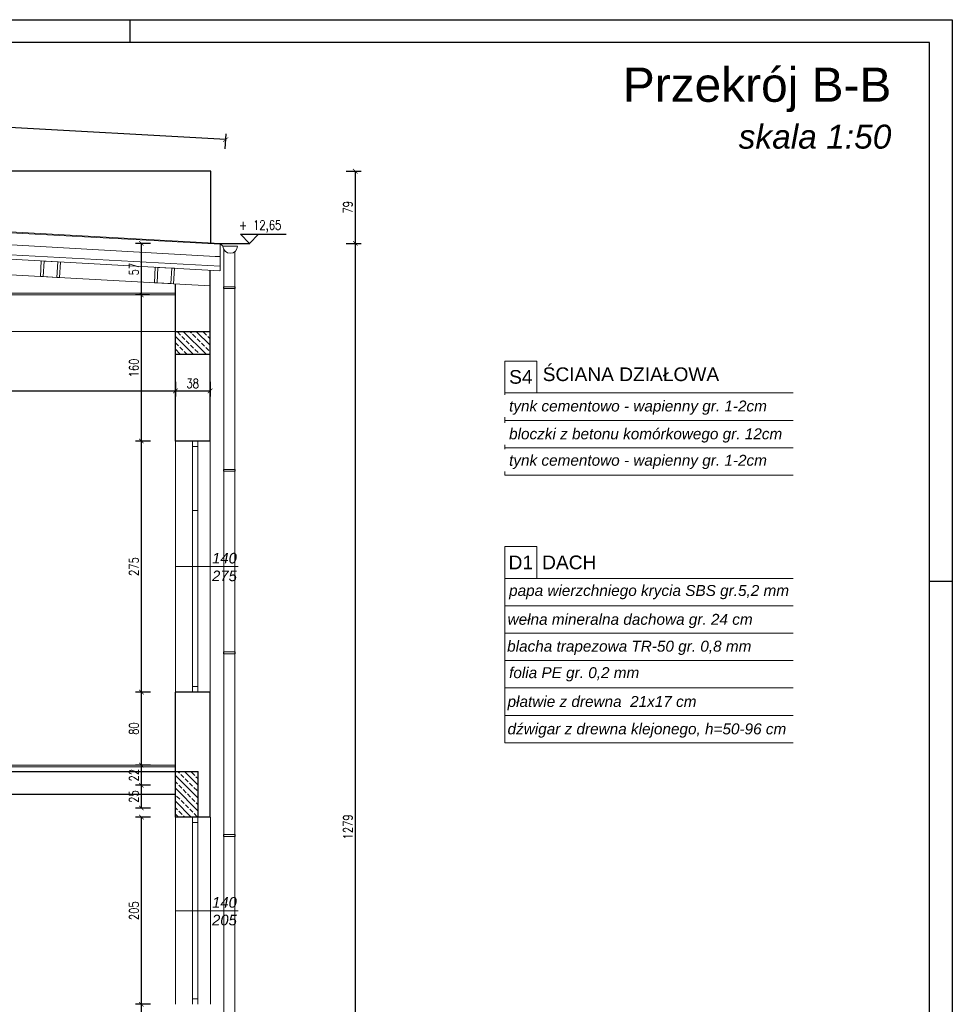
# Model space of a CAD drawing. Header units: millimetres. Extents: x 0 to 111311, y -48878 to -25280.
# Tile 17 of 161: x 72013 to 73034, y -42863 to -41785. Entities that reach past the tile are written whole.
import ezdxf
from ezdxf.enums import TextEntityAlignment as Align

# ---------------------------------------------------------------- set-up
doc = ezdxf.new("R2010")
doc.units = ezdxf.units.MM
doc.layers.get('Defpoints').update_dxf_attribs({"color": 30})
for name, color, linetype, lineweight in [('0.09', 22, 'Continuous', 9), ('0.15', 52, 'Continuous', 15), ('izol term', 30, 'BATTING', 0), ('J 0.15', 40, 'Continuous', 15), ('J wymiary', 1, 'Continuous', 9), ('kreskowanie', 250, 'Continuous', 9), ('OPIS', 7, 'Continuous', 5), ('sciany', 252, 'Continuous', 30), ('stolarka_okna', 144, 'Continuous', 0)]:
    doc.layers.add(name, color=color, linetype=linetype, lineweight=lineweight)
doc.layers.add('e-cad_cienkie', color=1, linetype='Continuous')
doc.layers.add('e-cad_opisy', color=7, linetype='Continuous')
doc.styles.add('e-cad_1', font='simplex.shx', dxfattribs={"width": 0.8})
doc.styles.get("Standard").update_dxf_attribs({"font": 'arial.ttf'})
doc.linetypes.add('BATTING', pattern='A,0.00254,-2.54,[134,ltypeshp.shx,S=2.54,R=0,X=-2.54,Y=0],-5.08,[134,ltypeshp.shx,S=2.54,R=180,X=2.54,Y=0],-2.54', length=10.16254)
doc.dimstyles.new('e-cad_1_50_[cm]', dxfattribs={"dimscale": 5, "dimtxt": 2, "dimasz": 1, "dimexe": 1.25, "dimexo": 0.625, "dimtad": 1, "dimdec": 0, "dimrnd": 0.1, "dimzin": 1, "dimtxsty": 'e-cad_1', "dimblk": 'ARCHTICK', "dimcen": 2.5, "dimclrd": 7, "dimclre": 7, "dimclrt": 7, "dimadec": 0, "dimazin": 0, "dimtfac": 1, "dimtmove": 1, "dimatfit": 3, "dimldrblk": 'OBLIQUE', "dimfxl": 2, "dimfxlon": 1, "dimarcsym": 0})

# ---------------------------------------------------------------- blocks, each defined once
blk = doc.blocks.new('e-cad_kota_3')
blk.add_line((-2, 2), (8, 2))
blk.add_lwpolyline([(-2, 2), (0, 0), (2, 2)])
at = {"style": 'e-cad_1', "width": 0.8}
blk.add_attdef('ZNAK', text='', height=2, dxfattribs=at).set_placement((-0.5, 3), align=Align.RIGHT)
blk.add_attdef('RZEDNA', (0.8, 3), '', height=2, dxfattribs=at)
blk = doc.blocks.new('A2_poziom')
at = {"ltscale": 0.8}
blk.add_line((414, 415), (414, 420), dxfattribs=at)
for points in [[(0, 0), (0, 297), (25, 297), (25, 420), (594, 420), (594, 0)], [(30, 5), (589, 5), (589, 415), (30, 415)]]:
    blk.add_lwpolyline(points, close=True)
blk.add_lwpolyline([(589, 297), (594, 297)])
blk = doc.blocks.new('_ArchTick')
at = {"color": 0, "linetype": 'ByBlock', "const_width": 0.15}
blk.add_lwpolyline([(-0.5, -0.5), (0.5, 0.5)], dxfattribs=at)
blk = doc.blocks.new('*D1964')
at = {"layer": 'Defpoints', "color": 0, "ltscale": 2}
for p in [(72222.4, -41950.7), (72257.7, -42029.7), (72380.4, -42029.7)]:
    blk.add_point(p, dxfattribs=at)
at = {"layer": 'J wymiary', "color": 7, "lineweight": -2, "ltscale": 2}
for p, q in [((72370.4, -41950.7), (72386.7, -41950.7)), ((72380.4, -41950.7), (72380.4, -42029.7)), ((72370.4, -42029.7), (72386.7, -42029.7))]:
    blk.add_line(p, q, dxfattribs=at)
at = {"layer": 'J wymiary', "color": 7, "lineweight": -2, "ltscale": 2, "xscale": 5, "yscale": 5, "zscale": 5}
for p, rotation in [((72380.4, -41950.7), 90), ((72380.4, -42029.7), 270)]:
    blk.add_blockref('_ArchTick', p, dxfattribs=dict(at, rotation=rotation))
at = {"layer": 'J wymiary', "color": 7, "ltscale": 2, "insert": (72372.3, -41990.2), "char_height": 10, "attachment_point": 5, "rotation": 90, "style": 'e-cad_1'}
blk.add_mtext('79', dxfattribs=at)
blk = doc.blocks.new('_Oblique')
at = {"layer": 'kreskowanie', "color": 0, "lineweight": -2}
blk.add_line((-0.5, -0.5), (0.5, 0.5), dxfattribs=at)
blk = doc.blocks.new('*D1965')
at = {"layer": 'Defpoints', "color": 0, "ltscale": 4}
for p in [(72257.7, -42029.7), (72283.9, -43308.2), (72380.4, -43308.2)]:
    blk.add_point(p, dxfattribs=at)
at = {"layer": 'J wymiary', "color": 7, "lineweight": -2, "ltscale": 2}
for p, q in [((72370.4, -42029.7), (72386.7, -42029.7)), ((72380.4, -42029.7), (72380.4, -43308.2)), ((72370.4, -43308.2), (72386.7, -43308.2))]:
    blk.add_line(p, q, dxfattribs=at)
at = {"layer": 'J wymiary', "color": 7, "lineweight": -2, "ltscale": 4, "xscale": 5, "yscale": 5, "zscale": 5}
for p, rotation in [((72380.4, -42029.7), 90), ((72380.4, -43308.2), 270)]:
    blk.add_blockref('_ArchTick', p, dxfattribs=dict(at, rotation=rotation))
at = {"layer": 'J wymiary', "color": 7, "ltscale": 4, "insert": (72372.3, -42668.9), "char_height": 10, "attachment_point": 5, "rotation": 90, "style": 'e-cad_1'}
blk.add_mtext('1279', dxfattribs=at)
blk = doc.blocks.new('*D1968')
at = {"layer": 'Defpoints', "color": 0, "ltscale": 2}
for p in [(72183.4, -42160.1), (70596.4, -42169.3), (72183.4, -42191.3)]:
    blk.add_point(p, dxfattribs=at)
at = {"layer": 'J wymiary', "color": 7, "lineweight": -2, "ltscale": 2}
for p, q in [((70596.4, -42181.3), (70596.4, -42197.6)), ((72183.4, -42181.3), (72183.4, -42197.6)), ((70596.4, -42191.3), (72183.4, -42191.3))]:
    blk.add_line(p, q, dxfattribs=at)
at = {"layer": 'J wymiary', "color": 7, "lineweight": -2, "ltscale": 2, "xscale": 5, "yscale": 5, "zscale": 5, "rotation": 180}
blk.add_blockref('_ArchTick', (70596.4, -42191.3), dxfattribs=at)
at = {"layer": 'J wymiary', "color": 7, "lineweight": -2, "ltscale": 2, "xscale": 5, "yscale": 5, "zscale": 5}
blk.add_blockref('_ArchTick', (72183.4, -42191.3), dxfattribs=at)
at = {"layer": 'J wymiary', "color": 7, "ltscale": 2, "insert": (71389.9, -42183.2), "char_height": 10, "attachment_point": 5, "style": 'e-cad_1'}
blk.add_mtext('1587', dxfattribs=at)
blk = doc.blocks.new('*D1969')
at = {"layer": 'Defpoints', "color": 0, "ltscale": 2}
for p in [(72183.4, -42160.1), (72221.4, -42159.4), (72221.4, -42191.3)]:
    blk.add_point(p, dxfattribs=at)
at = {"layer": 'J wymiary', "color": 7, "lineweight": -2, "ltscale": 2}
for p, q in [((72183.4, -42181.3), (72183.4, -42197.6)), ((72221.4, -42181.3), (72221.4, -42197.6)), ((72183.4, -42191.3), (72221.4, -42191.3))]:
    blk.add_line(p, q, dxfattribs=at)
at = {"layer": 'J wymiary', "color": 7, "lineweight": -2, "ltscale": 2, "xscale": 5, "yscale": 5, "zscale": 5, "rotation": 180}
blk.add_blockref('_ArchTick', (72183.4, -42191.3), dxfattribs=at)
at = {"layer": 'J wymiary', "color": 7, "lineweight": -2, "ltscale": 2, "xscale": 5, "yscale": 5, "zscale": 5}
blk.add_blockref('_ArchTick', (72221.4, -42191.3), dxfattribs=at)
at = {"layer": 'J wymiary', "color": 7, "ltscale": 2, "insert": (72202.4, -42183.2), "char_height": 10, "attachment_point": 5, "style": 'e-cad_1'}
blk.add_mtext('38', dxfattribs=at)
blk = doc.blocks.new('*D1989')
at = {"layer": 'Defpoints', "color": 0, "ltscale": 2}
for p in [(71396.2, -41869.6), (71389.9, -41983.4), (72232.4, -42029.7)]:
    blk.add_point(p, dxfattribs=at)
at = {"layer": 'J wymiary', "color": 7, "lineweight": -2, "ltscale": 2}
for p, q in [((71395.7, -41879.6), (71396.5, -41863.4)), ((72238.6, -41916), (71396.2, -41869.6)), ((72238.1, -41926), (72239, -41909.7))]:
    blk.add_line(p, q, dxfattribs=at)
at = {"layer": 'J wymiary', "color": 7, "lineweight": -2, "ltscale": 2, "xscale": 5, "yscale": 5, "zscale": 5}
for p, rotation in [((71396.2, -41869.6), 176.851903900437), ((72238.6, -41916), 356.851903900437)]:
    blk.add_blockref('_ArchTick', p, dxfattribs=dict(at, rotation=rotation))
at = {"layer": 'J wymiary', "color": 7, "ltscale": 2, "insert": (71817.9, -41884.7), "char_height": 10, "attachment_point": 5, "rotation": 356.8519, "style": 'e-cad_1'}
blk.add_mtext('844', dxfattribs=at)
blk = doc.blocks.new('*D2006')
at = {"layer": 'Defpoints', "color": 0, "ltscale": 2}
for p in [(72146.2, -42863.2), (72165.9, -42863.2), (72175.8, -42943.2)]:
    blk.add_point(p, dxfattribs=at)
at = {"layer": 'J wymiary', "color": 7, "lineweight": -2, "ltscale": 2}
for p, q in [((72156.2, -42863.2), (72139.9, -42863.2)), ((72146.2, -42943.2), (72146.2, -42863.2)), ((72156.2, -42943.2), (72139.9, -42943.2))]:
    blk.add_line(p, q, dxfattribs=at)
at = {"layer": 'J wymiary', "color": 7, "lineweight": -2, "ltscale": 2, "xscale": 5, "yscale": 5, "zscale": 5}
for p, rotation in [((72146.2, -42863.2), 90), ((72146.2, -42943.2), 270)]:
    blk.add_blockref('_ArchTick', p, dxfattribs=dict(at, rotation=rotation))
at = {"layer": 'J wymiary', "color": 7, "ltscale": 2, "insert": (72138, -42903.2), "char_height": 10, "attachment_point": 5, "rotation": 90, "style": 'e-cad_1'}
blk.add_mtext('80', dxfattribs=at)
blk = doc.blocks.new('*D2007')
at = {"layer": 'Defpoints', "color": 0, "ltscale": 2}
for p in [(72146.2, -42658.2), (72165.9, -42658.2), (72165.9, -42863.2)]:
    blk.add_point(p, dxfattribs=at)
at = {"layer": 'J wymiary', "color": 7, "lineweight": -2, "ltscale": 2}
for p, q in [((72156.2, -42658.2), (72139.9, -42658.2)), ((72146.2, -42863.2), (72146.2, -42658.2)), ((72156.2, -42863.2), (72139.9, -42863.2))]:
    blk.add_line(p, q, dxfattribs=at)
at = {"layer": 'J wymiary', "color": 7, "lineweight": -2, "ltscale": 2, "xscale": 5, "yscale": 5, "zscale": 5}
for p, rotation in [((72146.2, -42658.2), 90), ((72146.2, -42863.2), 270)]:
    blk.add_blockref('_ArchTick', p, dxfattribs=dict(at, rotation=rotation))
at = {"layer": 'J wymiary', "color": 7, "ltscale": 2, "insert": (72138, -42760.7), "char_height": 10, "attachment_point": 5, "rotation": 90, "style": 'e-cad_1'}
blk.add_mtext('205', dxfattribs=at)
blk = doc.blocks.new('*D2008')
at = {"layer": 'Defpoints', "color": 0, "ltscale": 2}
for p in [(72146.2, -42623.2), (72166.8, -42623.2), (72165.9, -42648.2)]:
    blk.add_point(p, dxfattribs=at)
at = {"layer": 'J wymiary', "color": 7, "lineweight": -2, "ltscale": 2}
for p, q in [((72156.2, -42623.2), (72139.9, -42623.2)), ((72146.2, -42648.2), (72146.2, -42623.2)), ((72156.2, -42648.2), (72139.9, -42648.2))]:
    blk.add_line(p, q, dxfattribs=at)
at = {"layer": 'J wymiary', "color": 7, "lineweight": -2, "ltscale": 2, "xscale": 5, "yscale": 5, "zscale": 5}
for p, rotation in [((72146.2, -42623.2), 90), ((72146.2, -42648.2), 270)]:
    blk.add_blockref('_ArchTick', p, dxfattribs=dict(at, rotation=rotation))
at = {"layer": 'J wymiary', "color": 7, "ltscale": 2, "insert": (72138, -42635.7), "char_height": 10, "attachment_point": 5, "rotation": 90, "style": 'e-cad_1'}
blk.add_mtext('25', dxfattribs=at)
blk = doc.blocks.new('*D2009')
at = {"layer": 'Defpoints', "color": 0, "ltscale": 2}
for p in [(72146.2, -42601.2), (72167.2, -42601.2), (72166.8, -42623.2)]:
    blk.add_point(p, dxfattribs=at)
at = {"layer": 'J wymiary', "color": 7, "lineweight": -2, "ltscale": 2}
for p, q in [((72156.2, -42601.2), (72139.9, -42601.2)), ((72146.2, -42623.2), (72146.2, -42601.2)), ((72156.2, -42623.2), (72139.9, -42623.2))]:
    blk.add_line(p, q, dxfattribs=at)
at = {"layer": 'J wymiary', "color": 7, "lineweight": -2, "ltscale": 2, "xscale": 5, "yscale": 5, "zscale": 5}
for p, rotation in [((72146.2, -42601.2), 90), ((72146.2, -42623.2), 270)]:
    blk.add_blockref('_ArchTick', p, dxfattribs=dict(at, rotation=rotation))
at = {"layer": 'J wymiary', "color": 7, "ltscale": 2, "insert": (72138, -42612.2), "char_height": 10, "attachment_point": 5, "rotation": 90, "style": 'e-cad_1'}
blk.add_mtext('22', dxfattribs=at)
blk = doc.blocks.new('*D2010')
at = {"layer": 'Defpoints', "color": 0, "ltscale": 2}
for p in [(72146.2, -42521.2), (72191.3, -42521.2), (72167.2, -42601.2)]:
    blk.add_point(p, dxfattribs=at)
at = {"layer": 'J wymiary', "color": 7, "lineweight": -2, "ltscale": 2}
for p, q in [((72156.2, -42521.2), (72139.9, -42521.2)), ((72146.2, -42601.2), (72146.2, -42521.2)), ((72156.2, -42601.2), (72139.9, -42601.2))]:
    blk.add_line(p, q, dxfattribs=at)
at = {"layer": 'J wymiary', "color": 7, "lineweight": -2, "ltscale": 2, "xscale": 5, "yscale": 5, "zscale": 5}
for p, rotation in [((72146.2, -42521.2), 90), ((72146.2, -42601.2), 270)]:
    blk.add_blockref('_ArchTick', p, dxfattribs=dict(at, rotation=rotation))
at = {"layer": 'J wymiary', "color": 7, "ltscale": 2, "insert": (72138, -42561.2), "char_height": 10, "attachment_point": 5, "rotation": 90, "style": 'e-cad_1'}
blk.add_mtext('80', dxfattribs=at)
blk = doc.blocks.new('*D2011')
at = {"layer": 'Defpoints', "color": 0, "ltscale": 2}
for p in [(72146.2, -42246.2), (72193.3, -42246.2), (72191.3, -42521.2)]:
    blk.add_point(p, dxfattribs=at)
at = {"layer": 'J wymiary', "color": 7, "lineweight": -2, "ltscale": 2}
for p, q in [((72156.2, -42246.2), (72139.9, -42246.2)), ((72146.2, -42521.2), (72146.2, -42246.2)), ((72156.2, -42521.2), (72139.9, -42521.2))]:
    blk.add_line(p, q, dxfattribs=at)
at = {"layer": 'J wymiary', "color": 7, "lineweight": -2, "ltscale": 2, "xscale": 5, "yscale": 5, "zscale": 5}
for p, rotation in [((72146.2, -42246.2), 90), ((72146.2, -42521.2), 270)]:
    blk.add_blockref('_ArchTick', p, dxfattribs=dict(at, rotation=rotation))
at = {"layer": 'J wymiary', "color": 7, "ltscale": 2, "insert": (72138, -42383.7), "char_height": 10, "attachment_point": 5, "rotation": 90, "style": 'e-cad_1'}
blk.add_mtext('275', dxfattribs=at)
blk = doc.blocks.new('*D2012')
at = {"layer": 'Defpoints', "color": 0, "ltscale": 2}
for p in [(72146.2, -42086.2), (72158.3, -42086.2), (72193.3, -42246.2)]:
    blk.add_point(p, dxfattribs=at)
at = {"layer": 'J wymiary', "color": 7, "lineweight": -2, "ltscale": 2}
for p, q in [((72155.1, -42086.2), (72139.9, -42086.2)), ((72146.2, -42246.2), (72146.2, -42086.2)), ((72156.2, -42246.2), (72139.9, -42246.2))]:
    blk.add_line(p, q, dxfattribs=at)
at = {"layer": 'J wymiary', "color": 7, "lineweight": -2, "ltscale": 2, "xscale": 5, "yscale": 5, "zscale": 5}
for p, rotation in [((72146.2, -42086.2), 90), ((72146.2, -42246.2), 270)]:
    blk.add_blockref('_ArchTick', p, dxfattribs=dict(at, rotation=rotation))
at = {"layer": 'J wymiary', "color": 7, "ltscale": 2, "insert": (72138, -42166.2), "char_height": 10, "attachment_point": 5, "rotation": 90, "style": 'e-cad_1'}
blk.add_mtext('160', dxfattribs=at)
blk = doc.blocks.new('*D2013')
at = {"layer": 'Defpoints', "color": 0, "ltscale": 2}
for p in [(72146.2, -42029.7), (72232.3, -42029.7), (72158.3, -42086.2)]:
    blk.add_point(p, dxfattribs=at)
at = {"layer": 'J wymiary', "color": 7, "lineweight": -2, "ltscale": 2}
for p, q in [((72156.2, -42029.7), (72139.9, -42029.7)), ((72146.2, -42086.2), (72146.2, -42029.7)), ((72155.1, -42086.2), (72139.9, -42086.2))]:
    blk.add_line(p, q, dxfattribs=at)
at = {"layer": 'J wymiary', "color": 7, "lineweight": -2, "ltscale": 2, "xscale": 5, "yscale": 5, "zscale": 5}
for p, rotation in [((72146.2, -42029.7), 90), ((72146.2, -42086.2), 270)]:
    blk.add_blockref('_ArchTick', p, dxfattribs=dict(at, rotation=rotation))
at = {"layer": 'J wymiary', "color": 7, "ltscale": 2, "insert": (72138, -42057.9), "char_height": 10, "attachment_point": 5, "rotation": 90, "style": 'e-cad_1'}
blk.add_mtext('57', dxfattribs=at)

msp = doc.modelspace()

# ---------------------------------------------------------------- hatches: boundary and pattern name
at = {"layer": 'OPIS'}
h = msp.add_hatch(dxfattribs=at)
h.set_pattern_fill('JIS_STN_2.5', color=256, scale=4, angle=90, style=0)
h.set_pattern_definition([(135, (-1879.27, -7412.334), (-7.0710678, -7.0710678), []), (135, (-1879.27, -7405.274), (-7.0710678, -7.0710678), [4.8, -2])])
h.paths.add_polyline_path([(72221.444, -42151.178), (72221.444, -42150.178), (72221.444, -42126.178), (72183.444, -42126.178), (72183.444, -42128.765), (72183.444, -42136.545), (72183.444, -42150.178), (72196.444, -42151.178)])
h = msp.add_hatch(dxfattribs=at)
h.set_pattern_fill('JIS_STN_2.5', color=256, scale=4, angle=90, style=0)
h.set_pattern_definition([(135, (-1892.27, -7894.334), (-7.0710678, -7.0710678), []), (135, (-1892.27, -7887.274), (-7.0710678, -7.0710678), [4.8, -2])])
h.paths.add_polyline_path([(72208.444, -42658.178), (72208.444, -42632.178), (72208.444, -42608.178), (72183.444, -42608.178), (72183.444, -42610.765), (72183.444, -42618.545), (72183.444, -42632.178), (72183.444, -42658.178)])

# ---------------------------------------------------------------- linework, layer by layer
at = {"layer": '0.09'}
for p, q in [((71389.944, -42030.446), (72221.444, -42076.178)), ((72221.444, -42126.178), (72221.444, -42076.178)), ((71389.944, -42126.178), (72221.444, -42126.178))]:
    msp.add_line(p, q, dxfattribs=at)
for points in [[(72039.604, -42049.151), (72036.608, -42048.987), (72035.675, -42065.961), (72038.67, -42066.126)], [(72039.604, -42049.151), (72054.581, -42049.975), (72053.648, -42066.949), (72038.67, -42066.126)], [(72054.581, -42049.975), (72057.577, -42050.14), (72056.643, -42067.114), (72053.648, -42066.949)], [(72164.415, -42056.016), (72161.42, -42055.851), (72160.486, -42072.825), (72163.482, -42072.99)], [(72164.415, -42056.016), (72179.393, -42056.84), (72178.459, -42073.814), (72163.482, -42072.99)], [(72179.393, -42056.84), (72182.388, -42057.004), (72181.454, -42073.979), (72178.459, -42073.814)]]:
    msp.add_lwpolyline(points, close=True, dxfattribs=at)
at = {"layer": '0.15'}
for p, q in [((71389.944, -42084.178), (72183.444, -42084.178)), ((71389.944, -42086.178), (72183.444, -42086.178))]:
    msp.add_line(p, q, dxfattribs=at)
at = {"layer": 'e-cad_cienkie', "ltscale": 2}
msp.add_line((72232.377, -42029.708), (72264.877, -42029.708), dxfattribs=at)
at = {"layer": 'izol term', "linetype": 'BATTING', "ltscale": 0.9}
msp.add_lwpolyline([(71390.877, -41996.434), (71390.877, -41996.434), (72226.957, -42043.953), (72232.377, -42043.953)], dxfattribs=at)
at = {"layer": 'J 0.15'}
for p, q in [((71389.944, -41983.375), (72232.377, -42029.708)), ((71389.944, -41984.376), (72232.377, -42030.71)), ((71389.944, -42008.412), (72232.377, -42054.746)), ((71389.944, -42013.42), (72232.103, -42059.739)), ((72232.377, -42059.754), (72232.317, -42029.704))]:
    msp.add_line(p, q, dxfattribs=at)
at = {"layer": 'OPIS'}
for p, q in [((72232.317, -42029.704), (72235.454, -42032.618)), ((72251.454, -42032.618), (72235.454, -42032.618)), ((72251.454, -42032.618), (72235.454, -42032.618)), ((72236.58, -42036.711), (72236.58, -42152.953)), ((72248.58, -42038.76), (72248.58, -42160.267)), ((72236.58, -42056.711), (72236.58, -43308.178)), ((72248.58, -42058.76), (72248.58, -43308.178)), ((72236.08, -42079.226), (72236.08, -42077.226)), ((72236.08, -42077.226), (72249.08, -42077.226)), ((72236.08, -42079.226), (72249.08, -42079.226)), ((72249.08, -42079.226), (72249.08, -42077.226)), ((72236.08, -42279.226), (72236.08, -42277.226)), ((72236.08, -42277.226), (72249.08, -42277.226)), ((72236.08, -42279.226), (72249.08, -42279.226)), ((72249.08, -42279.226), (72249.08, -42277.226)), ((72252.35, -42383.678), (72183.444, -42383.678)), ((72236.08, -42479.226), (72236.08, -42477.226)), ((72236.08, -42477.226), (72249.08, -42477.226)), ((72236.08, -42479.226), (72249.08, -42479.226)), ((72249.08, -42479.226), (72249.08, -42477.226)), ((70596.444, -42601.178), (72183.444, -42601.178)), ((70596.444, -42603.178), (72183.444, -42603.178)), ((72236.08, -42679.226), (72236.08, -42677.226)), ((72236.08, -42677.226), (72249.08, -42677.226)), ((72236.08, -42679.226), (72249.08, -42679.226)), ((72249.08, -42679.226), (72249.08, -42677.226)), ((72252.35, -42760.678), (72183.444, -42760.678))]:
    msp.add_line(p, q, dxfattribs=at)
at = {"layer": 'OPIS', "ltscale": 50}
for p, q in [((72544.167, -42158.57, 0), (72544.167, -42283.57, 0)), ((72544.167, -42361.718, 0), (72544.167, -42576.718, 0)), ((72544.167, -42396.718, 0), (72859.684, -42396.718, 0)), ((72544.167, -42426.718, 0), (72859.684, -42426.718, 0)), ((72544.167, -42456.718, 0), (72859.684, -42456.718, 0)), ((72544.167, -42486.718, 0), (72859.684, -42486.718, 0)), ((72544.167, -42516.718, 0), (72859.684, -42516.718, 0)), ((72544.167, -42546.718, 0), (72859.684, -42546.718, 0)), ((72544.167, -42576.718, 0), (72859.684, -42576.718, 0))]:
    msp.add_line(p, q, dxfattribs=at)
at = {"layer": 'OPIS', "ltscale": 50, "elevation": 0}
msp.add_lwpolyline([(72544.167, -42396.718), (72579.167, -42396.718), (72579.167, -42361.718), (72544.167, -42361.718)], close=True, dxfattribs=at)
at = {"layer": 'OPIS'}
msp.add_arc((72243.454, -42032.618), 8, 180, 0, dxfattribs=at)
msp.add_arc((72243.454, -42032.618), 8, 180, 0, dxfattribs=at)
at = {"layer": 'sciany'}
for p, q in [((72222.377, -41950.707), (71390.877, -41950.707)), ((72222.377, -42029.158), (72222.377, -41950.707)), ((72221.444, -42246.178), (72221.444, -42059.152)), ((72183.444, -42246.178), (72183.444, -42074.088)), ((72183.444, -42151.178), (72183.444, -42126.178)), ((72183.444, -42126.178), (72221.444, -42126.178)), ((72183.444, -42151.178), (72208.444, -42151.178)), ((72183.444, -42151.178), (72221.444, -42151.178)), ((72221.444, -42246.178), (72183.151, -42246.178)), ((72221.444, -42521.178), (72183.151, -42521.178)), ((72183.444, -42658.178), (72183.444, -42521.178)), ((72221.444, -42658.178), (72221.444, -42521.178)), ((70571.444, -42608.178), (72208.444, -42608.178)), ((72183.444, -42633.178), (72183.444, -42608.178)), ((72208.444, -42658.178), (72208.444, -42608.178)), ((70596.444, -42633.178), (72183.444, -42633.178)), ((72221.444, -42658.178), (72183.151, -42658.178))]:
    msp.add_line(p, q, dxfattribs=at)
at = {"layer": 'stolarka_okna'}
for p, q in [((72183.444, -42246.178), (72183.444, -42521.178)), ((72202.151, -42246.178), (72202.151, -42521.178)), ((72202.151, -42252.178), (72208.151, -42252.178)), ((72208.151, -42246.178), (72208.151, -42521.178)), ((72221.444, -42246.178), (72221.444, -42521.178)), ((72202.151, -42322.178), (72208.151, -42322.178)), ((72202.151, -42515.178), (72208.151, -42515.178)), ((72183.444, -42658.178), (72183.444, -42863.178)), ((72202.151, -42658.178), (72202.151, -42863.178)), ((72202.151, -42664.178), (72208.151, -42664.178)), ((72208.151, -42658.178), (72208.151, -42863.178)), ((72221.737, -42658.178), (72221.737, -42863.178)), ((72202.151, -42857.178), (72208.151, -42857.178))]:
    msp.add_line(p, q, dxfattribs=at)

# ---------------------------------------------------------------- block references
at = {"layer": 'e-cad_opisy', "ltscale": 2, "xscale": 5, "yscale": 5, "zscale": 5}
msp.add_blockref('A2_poziom', (70064.078, -43884.707), dxfattribs=at)
msp.add_blockref('e-cad_kota_3', (72264.57, -42029.708), dxfattribs=at).add_auto_attribs({'RZEDNA': '12,65', 'ZNAK': '+'})

# ---------------------------------------------------------------- texts
at = {"layer": 'OPIS'}
for s, insert, char_height, width, attachment_point in [('\\pxqr;Przekrój B-B\\P{\\fArial|b0|i1|c238|p34;\\H0.7x;skala 1:50}', (72457.703, -41881.739), 37.5, 1019.30119, 5), ('{\\fArial|b0|i1|c238|p18;140\\P275}', (72237.203, -42384.293), 11.616, 195.90814, 5), ('\\pxsm1.5,ql;{\\fArial|b0|i1|c238|p34; papa wierzchniego krycia SBS gr.5,2 mm}', (72544.167, -42411.718, 0), 12, 390.79935, 4), ('\\pxsm1.5,ql;{\\fArial|b0|i1|c238|p34;wełna mineralna dachowa gr. 24 cm}', (72547.158, -42443.309, 0), 12, 390.79935, 4), ('\\pxsm1.5,ql;{\\fArial|b0|i1|c238|p34;blacha trapezowa TR-50 gr. 0,8 mm}', (72546.697, -42472.742, 0), 12, 390.79935, 4), ('\\pxsm1.5,ql;{\\fArial|b0|i1|c238|p34; folia PE gr. 0,2 mm}', (72544.167, -42501.718, 0), 12, 390.79935, 4), ('\\pxsm1.5,ql;{\\fArial|b0|i1|c238|p34;płatwie z drewna  21x17 cm}', (72547.158, -42533.309, 0), 12, 390.79935, 4), ('\\pxsm1.5,ql;{\\fArial|b0|i1|c238|p34;dźwigar z drewna klejonego, h=50-96 cm}', (72547.158, -42563.309, 0), 12, 390.79935, 4), ('{\\fArial|b0|i1|c238|p18;140\\P205}', (72237.203, -42761.293), 11.616, 195.90814, 5)]:
    msp.add_mtext(s, dxfattribs=dict(at, insert=insert, char_height=char_height, width=width, attachment_point=attachment_point))
at = {"layer": 'OPIS', "ltscale": 50, "char_height": 15}
for s, insert, width, attachment_point in [('\\A1;D1', (72561.667, -42379.218, 0), 21.21108, 5), ('\\A1; DACH', (72579.167, -42379.218, 0), 345.77751, 4)]:
    msp.add_mtext(s, dxfattribs=dict(at, insert=insert, width=width, attachment_point=attachment_point))

# ---------------------------------------------------------------- dimensions: what is measured, and where the dimension line sits
at = {"layer": 'J wymiary', "ltscale": 2}
dim = msp.add_aligned_dim(p1=(72232.377, -42029.708), p2=(71389.944, -41983.375), distance=-113.907, dimstyle='e-cad_1_50_[cm]', dxfattribs=at)
dim.commit()
dim.dimension.update_dxf_attribs({"geometry": '*D1989', "text_midpoint": (71817.862, -41884.694)})
dim = msp.add_linear_dim(base=(72380.416, -42029.708), p1=(72222.377, -41950.707), p2=(72257.714, -42029.708), angle=90, dimstyle='e-cad_1_50_[cm]', dxfattribs=at)
dim.commit()
dim.dimension.update_dxf_attribs({"geometry": '*D1964', "text_midpoint": (72372.291, -41990.208)})
for base, p1, p2, picture, middle in [((72146.158, -42029.704), (72158.256, -42086.178), (72232.317, -42029.704), '*D2013', (72138.033, -42057.941)), ((72380.416, -43308.178), (72257.714, -42029.708), (72283.871, -43308.178), '*D1965', (72372.291, -42668.943)), ((72146.158, -42086.178), (72193.33, -42246.178), (72158.256, -42086.178), '*D2012', (72138.033, -42166.178)), ((72146.158, -42246.178), (72191.288, -42521.178), (72193.33, -42246.178), '*D2011', (72138.033, -42383.678)), ((72146.158, -42521.178), (72167.174, -42601.178), (72191.288, -42521.178), '*D2010', (72138.033, -42561.178)), ((72146.158, -42601.178), (72166.758, -42623.178), (72167.174, -42601.178), '*D2009', (72138.033, -42612.178)), ((72146.158, -42623.178), (72165.926, -42648.178), (72166.758, -42623.178), '*D2008', (72138.033, -42635.678)), ((72146.158, -42658.178), (72165.926, -42863.178), (72165.926, -42658.178), '*D2007', (72138.033, -42760.678)), ((72146.158, -42863.178), (72175.757, -42943.178), (72165.926, -42863.178), '*D2006', (72138.033, -42903.178))]:
    dim = msp.add_linear_dim(base=base, p1=p1, p2=p2, angle=90, dimstyle='e-cad_1_50_[cm]', override={"dimtmove": 1}, dxfattribs=at)
    dim.commit()
    dim.dimension.update_dxf_attribs({"geometry": picture, "text_midpoint": middle})
for base, p1, p2, picture, middle in [((72183.444, -42191.307), (70596.444, -42169.303), (72183.444, -42160.133), '*D1968', (71389.944, -42183.182)), ((72221.444, -42191.307), (72183.444, -42160.133), (72221.444, -42159.408), '*D1969', (72202.444, -42183.182))]:
    dim = msp.add_linear_dim(base=base, p1=p1, p2=p2, dimstyle='e-cad_1_50_[cm]', override={"dimtmove": 1}, dxfattribs=at)
    dim.commit()
    dim.dimension.update_dxf_attribs({"geometry": picture, "text_midpoint": middle})

# ---------------------------------------------------------------- next in the draw order: texts
at = {"layer": 'OPIS', "ltscale": 50, "insert": (72579.782, -42173.153, 0), "char_height": 15, "width": 345.77751, "attachment_point": 4, "bg_fill": 2}
msp.add_mtext('\\A1; ŚCIANA DZIAŁOWA', dxfattribs=at)
at = {"layer": 'OPIS', "char_height": 12, "width": 390.79935, "attachment_point": 4, "bg_fill": 2}
for s, insert in [('\\pxsm1.5,ql;{\\fArial|b0|i1|c238|p34; tynk cementowo - wapienny gr. 1-2cm}', (72544.167, -42209.662, 0)), ('\\pxsm1.5,ql;{\\fArial|b0|i1|c238|p34; bloczki z betonu komórkowego gr. 12cm}', (72544.167, -42240.118, 0))]:
    msp.add_mtext(s, dxfattribs=dict(at, insert=insert))

# ---------------------------------------------------------------- next in the draw order: linework, layer by layer
at = {"layer": 'OPIS', "ltscale": 50}
for p, q in [((72544.167, -42193.57, 0), (72859.684, -42193.57, 0)), ((72544.167, -42223.57, 0), (72859.684, -42223.57, 0))]:
    msp.add_line(p, q, dxfattribs=at)
at = {"layer": 'OPIS', "ltscale": 50, "elevation": 0}
msp.add_lwpolyline([(72544.167, -42193.57), (72579.167, -42193.57), (72579.167, -42158.57), (72544.167, -42158.57)], close=True, dxfattribs=at)

# ---------------------------------------------------------------- next in the draw order: texts
at = {"layer": 'OPIS', "ltscale": 50, "insert": (72561.667, -42176.07, 0), "char_height": 15, "width": 21.21108, "attachment_point": 5}
msp.add_mtext('\\A1;S4', dxfattribs=at)
at = {"layer": 'OPIS', "insert": (72544.167, -42269.087, 0), "char_height": 12, "width": 390.79935, "attachment_point": 4, "bg_fill": 2}
msp.add_mtext('\\pxsm1.5,ql;{\\fArial|b0|i1|c238|p34; tynk cementowo - wapienny gr. 1-2cm}', dxfattribs=at)

# ---------------------------------------------------------------- next in the draw order: linework, layer by layer
at = {"layer": 'OPIS', "ltscale": 50}
for p, q in [((72544.167, -42253.57, 0), (72859.684, -42253.57, 0)), ((72544.167, -42283.57, 0), (72859.684, -42283.57, 0))]:
    msp.add_line(p, q, dxfattribs=at)

doc.saveas('drawing.dxf')
